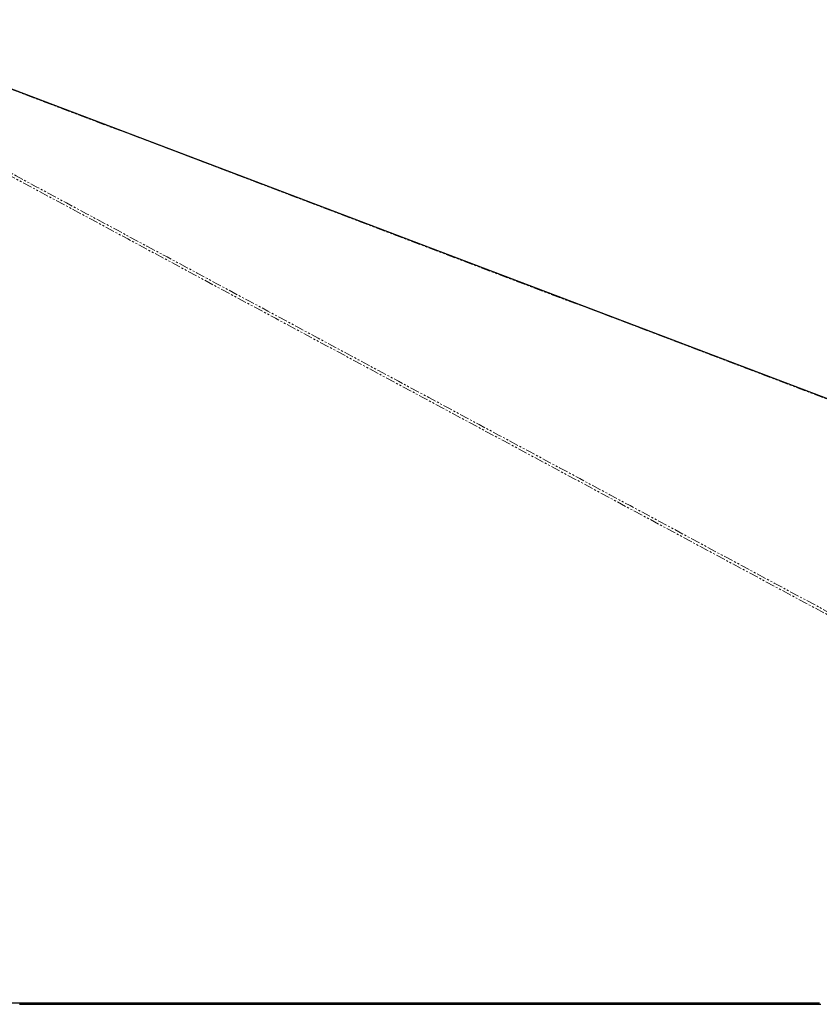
# Paper-space layout 'Inground Anchor' of a CAD drawing. Header units: millimetres. Extents: x 262 to 9484, y 125 to 8141.
# Tile 52 of 53: x 7859 to 8401, y 2934 to 3602. Entities that reach past the tile are written whole.
import ezdxf

# ---------------------------------------------------------------- set-up
doc = ezdxf.new("R2010")
doc.units = ezdxf.units.MM
doc.linetypes.add('PHANTOM', pattern=[12.7, 6.35, -1.27, 1.27, -1.27, 1.27, -1.27])

psp = doc.layouts.new('Inground Anchor')

# ---------------------------------------------------------------- linework, layer by layer
at = {"color": 8, "linetype": 'PHANTOM', "lineweight": 18, "flags": 128}
for points in [[(9483.3, 2935.08), (8403.02, 3345.45), (8261.56, 3399.19), (8120.1, 3452.94), (7978.64, 3506.68), (7837.18, 3560.44), (7729.12, 3601.51)], [(8895.8, 2935.08), (8131.95, 3345.45), (8031.93, 3399.19), (7931.91, 3452.94), (7831.9, 3506.68), (7731.9, 3560.44), (7683.59, 3586.43)]]:
    psp.add_lwpolyline(points, dxfattribs=at)
at = {"color": 7, "linetype": 'Continuous', "lineweight": 25, "flags": 128}
for points in [[(8526.98, 3298.58), (8005.71, 3496.6), (7776.36, 3583.74), (7763.75, 3588.54), (7751.13, 3593.33), (7738.53, 3598.12), (7729.4, 3601.59)], [(7853.58, 2935.08), (7861.34, 2935.08), (7865.22, 2935.08), (7869.1, 2935.08), (7876.86, 2935.08), (7880.74, 2935.08), (7888.5, 2935.08), (7892.38, 2935.08), (7900.14, 2935.08), (7904.02, 2935.08), (7911.78, 2935.08), (7915.65, 2935.08), (7919.53, 2935.08), (7927.29, 2935.08), (7931.17, 2935.08), (7938.93, 2935.08), (7942.81, 2935.08), (7950.57, 2935.08), (7954.45, 2935.08), (7958.33, 2935.08), (7966.09, 2935.08), (7969.97, 2935.08), (7977.72, 2935.08), (7981.6, 2935.08), (7989.36, 2935.08), (7993.24, 2935.08), (8001, 2935.08), (8004.88, 2935.08), (8008.76, 2935.08), (8016.52, 2935.08), (8020.4, 2935.08), (8028.16, 2935.08), (8032.04, 2935.08), (8039.79, 2935.08), (8043.67, 2935.08), (8051.43, 2935.08), (8055.31, 2935.08), (8059.19, 2935.08), (8066.95, 2935.08), (8070.83, 2935.08), (8078.59, 2935.08), (8082.47, 2935.08), (8090.23, 2935.08), (8094.11, 2935.08), (8101.87, 2935.08), (8105.74, 2935.08), (8109.62, 2935.08), (8117.38, 2935.08), (8121.26, 2935.08), (8129.02, 2935.08), (8132.9, 2935.08), (8140.66, 2935.08), (8144.54, 2935.08), (8148.42, 2935.08), (8156.18, 2935.08), (8160.06, 2935.08), (8167.81, 2935.08), (8171.69, 2935.08), (8179.45, 2935.08), (8183.33, 2935.08), (8191.09, 2935.08), (8194.97, 2935.08), (8198.85, 2935.08), (8206.61, 2935.08), (8210.49, 2935.08), (8218.25, 2935.08), (8222.13, 2935.08), (8229.88, 2935.08), (8233.76, 2935.08), (8241.52, 2935.08), (8245.4, 2935.08), (8249.28, 2935.08), (8257.04, 2935.08), (8260.92, 2935.08), (8268.68, 2935.08), (8272.56, 2935.08), (8280.32, 2935.08), (8284.2, 2935.08), (8291.95, 2935.08), (8295.83, 2935.08), (8299.71, 2935.08), (8307.47, 2935.08), (8311.35, 2935.08), (8319.11, 2935.08), (8322.99, 2935.08), (8330.75, 2935.08), (8334.63, 2935.08), (8338.51, 2935.08), (8346.27, 2935.08), (8350.15, 2935.08), (8357.9, 2935.08), (8361.78, 2935.08), (8369.54, 2935.08), (8373.42, 2935.08), (8381.18, 2935.08), (8385.06, 2935.08), (8388.94, 2935.08), (8396.7, 2935.08), (8400.58, 2935.08)], [(7858.55, 2934.1), (7866.31, 2934.1), (7870.19, 2934.1), (7877.95, 2934.1), (7881.83, 2934.1), (7885.71, 2934.1), (7893.47, 2934.1), (7897.35, 2934.1), (7905.11, 2934.1), (7908.98, 2934.1), (7916.74, 2934.1), (7920.62, 2934.1), (7928.38, 2934.1), (7932.26, 2934.1), (7936.14, 2934.1), (7943.9, 2934.1), (7947.78, 2934.1), (7955.54, 2934.1), (7959.42, 2934.1), (7967.18, 2934.1), (7971.05, 2934.1), (7974.93, 2934.1), (7982.69, 2934.1), (7986.57, 2934.1), (7994.33, 2934.1), (7998.21, 2934.1), (8005.97, 2934.1), (8009.85, 2934.1), (8017.61, 2934.1), (8021.49, 2934.1), (8025.37, 2934.1), (8033.12, 2934.1), (8037, 2934.1), (8044.76, 2934.1), (8048.64, 2934.1), (8056.4, 2934.1), (8060.28, 2934.1), (8068.04, 2934.1), (8071.92, 2934.1), (8075.8, 2934.1), (8083.56, 2934.1), (8087.44, 2934.1), (8095.19, 2934.1), (8099.07, 2934.1), (8106.83, 2934.1), (8110.71, 2934.1), (8118.47, 2934.1), (8122.35, 2934.1), (8126.23, 2934.1), (8133.99, 2934.1), (8137.87, 2934.1), (8145.63, 2934.1), (8149.51, 2934.1), (8157.26, 2934.1), (8161.14, 2934.1), (8165.02, 2934.1), (8172.78, 2934.1), (8176.66, 2934.1), (8184.42, 2934.1), (8188.3, 2934.1), (8196.06, 2934.1), (8199.94, 2934.1), (8207.7, 2934.1), (8211.58, 2934.1), (8215.46, 2934.1), (8223.21, 2934.1), (8227.09, 2934.1), (8234.85, 2934.1), (8238.73, 2934.1), (8246.49, 2934.1), (8250.37, 2934.1), (8258.13, 2934.1), (8262.01, 2934.1), (8265.89, 2934.1), (8273.65, 2934.1), (8277.53, 2934.1), (8285.28, 2934.1), (8289.16, 2934.1), (8296.92, 2934.1), (8300.8, 2934.1), (8308.56, 2934.1), (8312.44, 2934.1), (8316.32, 2934.1), (8324.08, 2934.1), (8327.96, 2934.1), (8335.72, 2934.1), (8339.6, 2934.1), (8347.35, 2934.1), (8351.23, 2934.1), (8355.11, 2934.1), (8362.87, 2934.1), (8366.75, 2934.1), (8374.51, 2934.1), (8378.39, 2934.1), (8386.15, 2934.1), (8390.03, 2934.1), (8397.79, 2934.1), (8401.67, 2934.1)]]:
    psp.add_lwpolyline(points, dxfattribs=at)
at = {"color": 8, "linetype": 'PHANTOM', "lineweight": 18}
psp.add_open_spline([(7687.23, 3586.46), (7709.44, 3574.53), (7768.05, 3543.04), (7863.02, 3492.03), (7972.16, 3433.39), (8081.29, 3374.77), (8190.42, 3316.14), (8451.15, 3176.07), (8675.49, 3055.55), (8863.47, 2954.57)], degree=3, knots=[0, 0, 0, 0, 0.056632, 0.149415, 0.242197, 0.334979, 0.427762, 0.520544, 1, 1, 1, 1], dxfattribs=at)

doc.saveas('drawing.dxf')
